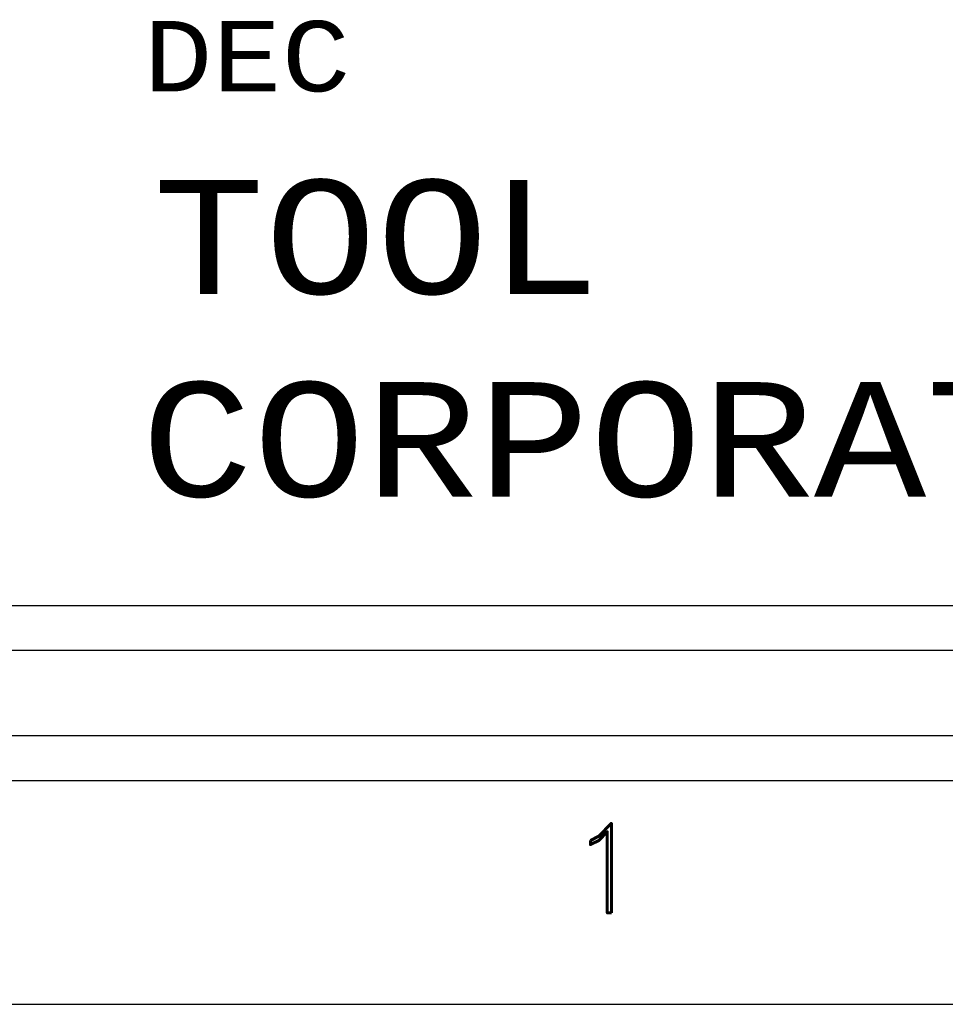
# Model space of a CAD drawing. Header units: inches. Extents: x 3 to 351, y 4 to 271.
# Tile 73 of 256: x 93.93 to 94.96, y 104.65 to 105.75. Entities that reach past the tile are written whole.
import ezdxf
from ezdxf.enums import TextEntityAlignment as Align

# ---------------------------------------------------------------- set-up
doc = ezdxf.new("R2010")
doc.units = ezdxf.units.IN
doc.header["$LTSCALE"] = 0.5
doc.header["$MEASUREMENT"] = 0
doc.layers.add('PLOTVIEW1', color=7, linetype='Continuous')
doc.layers.add('STR_1', color=7, linetype='Continuous')
doc.styles.add('VERO2-Courier New', font='cour.ttf')
doc.styles.add('VERO5-RomanD', font='romand__.ttf')

msp = doc.modelspace()

# ---------------------------------------------------------------- linework, layer by layer
at = {"layer": 'PLOTVIEW1', "color": 97, "linetype": 'Continuous'}
for p, q in [((50.7517, 104.9475), (96.7517, 104.9475)), ((50.7517, 104.8975), (96.7517, 104.8975)), ((50.7517, 104.6475), (96.7517, 104.6475))]:
    msp.add_line(p, q, dxfattribs=at)
at = {"layer": 'STR_1', "color": 4, "linetype": 'Continuous'}
for p, q in [((96.7517, 105.0925), (90.2518, 105.0925)), ((96.7517, 105.0425), (90.2518, 105.0425))]:
    msp.add_line(p, q, dxfattribs=at)

# ---------------------------------------------------------------- texts
at = {"layer": 'PLOTVIEW1', "color": 7, "linetype": 'Continuous', "style": 'VERO2-Courier New', "width": 0.932229}
for s, height, p, p2 in [('DEC', 0.07864, (94.0686, 105.6667, 0.0197), (94.2996, 105.6667, 0.0197)), ('TOOL', 0.12743, (94.0791, 105.4405, 0.0197), (94.5782, 105.4405, 0.0197)), ('CORPORATION', 0.127868, (94.0657, 105.2142, 0.0197), (95.4431, 105.2142, 0.0197))]:
    msp.add_text(s, height=height, dxfattribs=at).set_placement(p, p2, align=Align.FIT)
at = {"layer": 'PLOTVIEW1', "color": 56, "linetype": 'Continuous', "style": 'VERO5-RomanD', "width": 1.000527}
msp.add_text('1', height=0.1, dxfattribs=at).set_placement((94.5391, 104.7496), (94.6332, 104.7496), align=Align.FIT)

doc.saveas('drawing.dxf')
